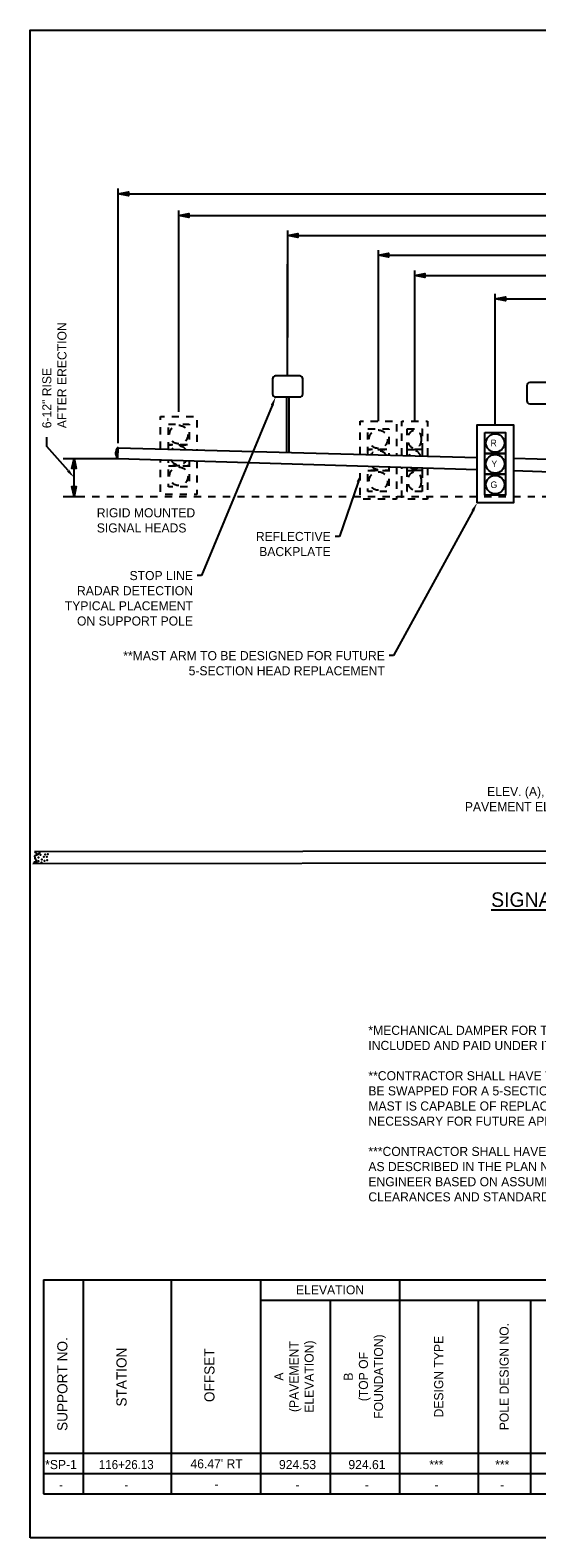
# Model space of a CAD drawing. Header units: feet. Extents: x -492 to 1495683, y -198 to 337262.
# Tile 10 of 38: x 63.56 to 70.54, y -138.07 to -117.32. Entities that reach past the tile are written whole.
import ezdxf
from ezdxf import colors
from ezdxf.entities.mleader import LeaderData, LeaderLine
from ezdxf.enums import TextEntityAlignment as Align
from ezdxf.math import Vec2, Vec3

# ---------------------------------------------------------------- set-up
doc = ezdxf.new("R2010")
doc.units = ezdxf.units.FT
doc.header["$MEASUREMENT"] = 0
doc.linetypes.add('F', pattern=[0.15, 0.1, -0.05])
doc.layers.add('COLUMNS', color=6, linetype='Continuous', plot=False)
for name, color, linetype in [('SH_Data', 7, 'Continuous'), ('ST_Details', 4, 'Continuous'), ('TEXT-DED', 10, 'Continuous')]:
    doc.layers.add(name, color=color, linetype=linetype)
doc.styles.add('Slanted-Normal', font='font31.shx', dxfattribs={"height": 0.14})
doc.styles.add('Slanted-Normal LS 0.50', font='ISO_FONTRIGHT.shx', dxfattribs={"height": 0.14})
doc.dimstyles.new('Dec-0  Slanted', dxfattribs={"dimtxt": 0.14, "dimasz": 0.14, "dimexe": 0.07, "dimexo": 0.07, "dimgap": 0.07, "dimtad": 1, "dimdec": 0, "dimzin": 3, "dimdsep": 46, "dimtxsty": 'Slanted-Normal', "dimblk": 'Dim1', "dimcen": 0, "dimclrd": 95, "dimclre": 95, "dimclrt": 7, "dimaunit": 1, "dimadec": 5, "dimazin": 3, "dimtfac": 1, "dimtdec": 0, "dimtmove": 1, "dimatfit": 0, "dimldrblk": 'Dim1', "dimfxl": 1, "dimtolj": 1, "dimtzin": 0, "dimlwd": -1, "dimlwe": -1, "dimarcsym": 0})

# ---------------------------------------------------------------- blocks, each defined once
blk = doc.blocks.new('Dim1')
h = blk.add_hatch(color=4)
h.dxf.hatch_style = 1
h.paths.add_polyline_path([(0, 0), (-1, -0.2), (-1, 0.2)])
at = {"color": 4}
blk.add_lwpolyline([(0, 0), (-1, -0.2), (-1, 0.2), (0, 0)], dxfattribs=at)
blk = doc.blocks.new('*D1419')
at = {"layer": 'Defpoints', "color": 0, "transparency": 16777216}
for p in [(80.555, -119.57), (80.555, -120.747), (64.773, -121.756)]:
    blk.add_point(p, dxfattribs=at)
at = {"layer": 'TEXT-DED', "color": 95, "linetype": 'Continuous', "transparency": 16777216}
for p, q in [((64.773, -121.686), (64.773, -119.5)), ((80.555, -120.677), (80.555, -119.5)), ((64.913, -119.57), (80.415, -119.57))]:
    blk.add_line(p, q, dxfattribs=at)
at = {"layer": 'TEXT-DED', "color": 95, "transparency": 16777216, "xscale": 0.14, "yscale": 0.14, "zscale": 0.14, "rotation": 180}
blk.add_blockref('Dim1', (64.773, -119.57), dxfattribs=at)
at = {"layer": 'TEXT-DED', "color": 95, "transparency": 16777216, "xscale": 0.14, "yscale": 0.14, "zscale": 0.14}
blk.add_blockref('Dim1', (80.555, -119.57), dxfattribs=at)
at = {"layer": 'TEXT-DED', "transparency": 16777216, "insert": (72.664, -119.43), "char_height": 0.14, "attachment_point": 5, "style": 'Slanted-Normal'}
blk.add_mtext('\\A1;{\\Ffont31|c0;L}', dxfattribs=at)
blk = doc.blocks.new('*D1417')
at = {"layer": 'Defpoints', "color": 0, "transparency": 16777216}
for p in [(80.555, -120.696), (80.555, -121.579), (68.858, -122.035)]:
    blk.add_point(p, dxfattribs=at)
at = {"layer": 'TEXT-DED', "color": 95, "linetype": 'Continuous', "transparency": 16777216}
for p, q in [((68.858, -121.965), (68.858, -120.626)), ((68.998, -120.696), (80.415, -120.696)), ((80.555, -121.509), (80.555, -120.626))]:
    blk.add_line(p, q, dxfattribs=at)
at = {"layer": 'TEXT-DED', "color": 95, "transparency": 16777216, "xscale": 0.14, "yscale": 0.14, "zscale": 0.14, "rotation": 180}
blk.add_blockref('Dim1', (68.858, -120.696), dxfattribs=at)
at = {"layer": 'TEXT-DED', "color": 95, "transparency": 16777216, "xscale": 0.14, "yscale": 0.14, "zscale": 0.14}
blk.add_blockref('Dim1', (80.555, -120.696), dxfattribs=at)
at = {"layer": 'TEXT-DED', "transparency": 16777216, "insert": (74.706, -120.556), "char_height": 0.14, "attachment_point": 5, "style": 'Slanted-Normal'}
blk.add_mtext('\\A1;L3', dxfattribs=at)
blk = doc.blocks.new('*D1416')
at = {"layer": 'Defpoints', "color": 0, "transparency": 16777216}
for p in [(80.555, -120.416), (80.555, -121.441), (68.358, -121.836)]:
    blk.add_point(p, dxfattribs=at)
at = {"layer": 'TEXT-DED', "color": 95, "linetype": 'Continuous', "transparency": 16777216}
for p, q in [((68.358, -121.766), (68.358, -120.346)), ((80.555, -121.371), (80.555, -120.346)), ((68.498, -120.416), (80.415, -120.416))]:
    blk.add_line(p, q, dxfattribs=at)
at = {"layer": 'TEXT-DED', "color": 95, "transparency": 16777216, "xscale": 0.14, "yscale": 0.14, "zscale": 0.14, "rotation": 180}
blk.add_blockref('Dim1', (68.358, -120.416), dxfattribs=at)
at = {"layer": 'TEXT-DED', "color": 95, "transparency": 16777216, "xscale": 0.14, "yscale": 0.14, "zscale": 0.14}
blk.add_blockref('Dim1', (80.555, -120.416), dxfattribs=at)
at = {"layer": 'TEXT-DED', "transparency": 16777216, "insert": (74.456, -120.276), "char_height": 0.14, "attachment_point": 5, "style": 'Slanted-Normal'}
blk.add_mtext('\\A1;L2', dxfattribs=at)
blk = doc.blocks.new('*D1415')
at = {"layer": 'Defpoints', "color": 0, "transparency": 16777216}
for p in [(80.555, -121.018), (80.555, -121.459), (69.968, -122.533)]:
    blk.add_point(p, dxfattribs=at)
at = {"layer": 'TEXT-DED', "color": 95, "linetype": 'Continuous', "transparency": 16777216}
for p, q in [((69.968, -122.463), (69.968, -120.948)), ((80.555, -121.389), (80.555, -120.948)), ((70.108, -121.018), (80.415, -121.018))]:
    blk.add_line(p, q, dxfattribs=at)
at = {"layer": 'TEXT-DED', "color": 95, "transparency": 16777216, "xscale": 0.14, "yscale": 0.14, "zscale": 0.14, "rotation": 180}
blk.add_blockref('Dim1', (69.968, -121.018), dxfattribs=at)
at = {"layer": 'TEXT-DED', "color": 95, "transparency": 16777216, "xscale": 0.14, "yscale": 0.14, "zscale": 0.14}
blk.add_blockref('Dim1', (80.555, -121.018), dxfattribs=at)
at = {"layer": 'TEXT-DED', "transparency": 16777216, "insert": (75.261, -120.878), "char_height": 0.14, "attachment_point": 5, "style": 'Slanted-Normal'}
blk.add_mtext('\\A1;L4', dxfattribs=at)
blk = doc.blocks.new('*D1423')
at = {"layer": 'Defpoints', "color": 0, "transparency": 16777216}
for p in [(80.555, -120.145), (80.555, -121.223), (67.108, -121.618)]:
    blk.add_point(p, dxfattribs=at)
at = {"layer": 'TEXT-DED', "color": 95, "linetype": 'Continuous', "transparency": 16777216}
for p, q in [((67.108, -121.548), (67.108, -120.075)), ((80.555, -121.153), (80.555, -120.075)), ((67.248, -120.145), (80.415, -120.145))]:
    blk.add_line(p, q, dxfattribs=at)
at = {"layer": 'TEXT-DED', "color": 95, "transparency": 16777216, "xscale": 0.14, "yscale": 0.14, "zscale": 0.14, "rotation": 180}
blk.add_blockref('Dim1', (67.108, -120.145), dxfattribs=at)
at = {"layer": 'TEXT-DED', "color": 95, "transparency": 16777216, "xscale": 0.14, "yscale": 0.14, "zscale": 0.14}
blk.add_blockref('Dim1', (80.555, -120.145), dxfattribs=at)
at = {"layer": 'TEXT-DED', "transparency": 16777216, "insert": (73.831, -120.005), "char_height": 0.14, "attachment_point": 5, "style": 'Slanted-Normal'}
blk.add_mtext('\\A1;D1', dxfattribs=at)
blk = doc.blocks.new('*D1424')
at = {"layer": 'Defpoints', "color": 0, "transparency": 16777216}
for p in [(80.555, -119.871), (80.555, -121.013), (65.608, -121.408)]:
    blk.add_point(p, dxfattribs=at)
at = {"layer": 'TEXT-DED', "color": 95, "linetype": 'Continuous', "transparency": 16777216}
for p, q in [((65.608, -121.338), (65.608, -119.801)), ((65.748, -119.871), (80.415, -119.871)), ((80.555, -120.943), (80.555, -119.801))]:
    blk.add_line(p, q, dxfattribs=at)
at = {"layer": 'TEXT-DED', "color": 95, "transparency": 16777216, "xscale": 0.14, "yscale": 0.14, "zscale": 0.14, "rotation": 180}
blk.add_blockref('Dim1', (65.608, -119.871), dxfattribs=at)
at = {"layer": 'TEXT-DED', "color": 95, "transparency": 16777216, "xscale": 0.14, "yscale": 0.14, "zscale": 0.14}
blk.add_blockref('Dim1', (80.555, -119.871), dxfattribs=at)
at = {"layer": 'TEXT-DED', "transparency": 16777216, "insert": (73.081, -119.731), "char_height": 0.14, "attachment_point": 5, "style": 'Slanted-Normal'}
blk.add_mtext('\\A1;L1', dxfattribs=at)
blk = doc.blocks.new('*D1426')
at = {"layer": 'Defpoints', "color": 0, "linetype": 'Continuous', "transparency": 16777216}
for p in [(64.014, -123.213), (64.164, -123.213), (64.014, -123.738)]:
    blk.add_point(p, dxfattribs=at)
at = {"layer": 'TEXT-DED', "color": 95, "linetype": 'Continuous', "transparency": 16777216}
for p, q in [((64.084, -123.213), (64.234, -123.213)), ((64.164, -123.598), (64.164, -123.353)), ((64.084, -123.738), (64.234, -123.738))]:
    blk.add_line(p, q, dxfattribs=at)
at = {"layer": 'TEXT-DED', "color": 95, "linetype": 'Continuous', "transparency": 16777216, "xscale": 0.14, "yscale": 0.14, "zscale": 0.14}
for p, rotation in [((64.164, -123.213), 90), ((64.164, -123.738), 270)]:
    blk.add_blockref('Dim1', p, dxfattribs=dict(at, rotation=rotation))

msp = doc.modelspace()

# ---------------------------------------------------------------- linework, layer by layer
at = {"layer": 'COLUMNS', "color": 1}
msp.add_lwpolyline([(63.55946, -138.06895), (63.55946, -117.31895), (93.93446, -117.31895), (93.93446, -138.06895)], close=True, dxfattribs=at)
at = {"layer": 'SH_Data'}
for p, q in [((63.74504, -134.51572), (92.49909, -134.51572)), ((63.74504, -134.51572), (63.74504, -137.46396)), ((64.29148, -134.51572), (64.29148, -137.46396)), ((65.50251, -134.51572), (65.50251, -137.46396)), ((66.73548, -134.51572), (66.73548, -137.46396)), ((68.64851, -134.51572), (68.64851, -137.46396)), ((66.73548, -134.79572), (92.49909, -134.79572)), ((67.69199, -134.79572), (67.69199, -137.46396)), ((69.73029, -134.79572), (69.73029, -137.46396)), ((70.45156, -134.79572), (70.45156, -137.46396)), ((63.74504, -136.90396), (92.49909, -136.90396)), ((63.74504, -137.46396), (92.49909, -137.46396))]:
    msp.add_line(p, q, dxfattribs=at)
at = {"layer": 'SH_Data', "color": 247}
for p in [(63.68832, -128.64344), (63.62716, -128.72028), (63.65815, -128.78256), (63.67156, -128.6602), (63.67156, -128.6602), (63.67491, -128.70713), (63.67491, -128.70713), (63.67491, -128.70713), (63.67491, -128.70713), (63.67491, -128.70713), (63.67491, -128.70713), (63.67491, -128.70713), (63.67491, -128.70713), (63.67491, -128.75741), (63.67491, -128.75741), (63.67491, -128.75741), (63.70173, -128.6669), (63.70173, -128.6669), (63.70173, -128.6669), (63.70173, -128.6669), (63.71849, -128.77417), (63.72184, -128.73395), (63.72184, -128.73395), (63.72184, -128.73395), (63.72184, -128.73395), (63.72184, -128.73395), (63.72184, -128.73395), (63.72184, -128.73395), (63.72184, -128.73395), (63.72184, -128.73395), (63.74866, -128.69707), (63.74866, -128.69707), (63.74866, -128.69707), (63.74866, -128.69707), (63.74866, -128.69707), (63.74866, -128.69707), (63.75536, -128.75071), (63.75536, -128.75071), (63.75536, -128.75071), (63.76542, -128.66355), (63.78888, -128.69707), (63.79223, -128.744), (63.79223, -128.744), (63.79223, -128.744), (63.79223, -128.744), (63.80229, -128.6602)]:
    msp.add_point(p, dxfattribs=at)
at = {"layer": 'ST_Details', "linetype": 'F'}
for p, q in [((68.75604, -122.80532), (68.95915, -122.80532)), ((68.75604, -123.09256), (68.75604, -122.80532)), ((68.75604, -122.80532), (68.75604, -122.80532)), ((68.95915, -122.80532), (68.95915, -123.09256)), ((68.75604, -123.09256), (68.95915, -123.09256)), ((68.75604, -123.09256), (68.75604, -123.09256)), ((68.95915, -123.09256), (68.75604, -123.09256)), ((68.75604, -123.17268), (68.75604, -123.09256)), ((68.95915, -123.09256), (68.95915, -123.17811)), ((68.75604, -123.3798), (68.75604, -123.33561)), ((68.75604, -123.3798), (68.95915, -123.3798)), ((68.75604, -123.66704), (68.75604, -123.3798)), ((68.75604, -123.3798), (68.75604, -123.3798)), ((68.95915, -123.3798), (68.75604, -123.3798)), ((68.95915, -123.34187), (68.95915, -123.3798)), ((68.95915, -123.3798), (68.95915, -123.66704)), ((68.95915, -123.66704), (68.75604, -123.66704))]:
    msp.add_line(p, q, dxfattribs=at)
at = {"layer": 'ST_Details'}
for p, q in [((64.77259, -123.06635), (69.71759, -123.19835)), ((70.2176, -123.2117), (70.87318, -123.2292)), ((80.19604, -128.60794), (63.61904, -128.62789)), ((63.59736, -128.78635), (80.19609, -128.76997))]:
    msp.add_line(p, q, dxfattribs=at)
at = {"layer": 'ST_Details', "flags": 128}
for points in [[(67.31504, -122.32592), (67.31504, -122.11847, 0.41421356), (67.27355, -122.07698), (66.94163, -122.07698, 0.41421356), (66.90014, -122.11847), (66.90014, -122.32592, 0.41421356), (66.94163, -122.36741), (67.27355, -122.36741, 0.41421356)], [(70.81767, -122.41942), (70.81767, -122.21197, 0.41421356), (70.77618, -122.17048), (70.44426, -122.17048, 0.41421356), (70.40277, -122.21197), (70.40277, -122.41942, 0.41421356), (70.44426, -122.46091), (70.77618, -122.46091, 0.41421356)]]:
    msp.add_lwpolyline(points, format="xyb", close=True, dxfattribs=at)
for points in [[(67.09163, -122.36741), (67.09268, -123.12828)], [(67.12355, -122.36741), (67.1225, -123.12828)]]:
    msp.add_lwpolyline(points, dxfattribs=at)
at = {"layer": 'ST_Details', "linetype": 'F', "flags": 128}
for points in [[(65.35759, -123.08196), (65.35759, -122.63424), (65.8576, -122.63424), (65.8576, -123.09531)], [(68.10759, -123.15537), (68.10759, -122.69894), (68.6076, -122.69894), (68.6076, -123.16872)], [(68.68081, -123.17068), (68.68081, -122.69894), (69.03437, -122.69894), (69.03437, -123.18012)], [(65.46397, -123.0848), (65.46397, -123.02787), (65.75121, -123.02787), (65.75121, -123.09247)], [(65.8576, -123.24637), (65.8576, -123.70874), (65.35759, -123.70874), (65.35759, -123.23097)], [(65.75121, -123.24309), (65.75121, -123.31511), (65.46397, -123.31511), (65.46397, -123.23425)], [(68.21397, -123.15821), (68.21397, -123.09256), (68.50121, -123.09256), (68.50121, -123.16588)], [(68.6076, -123.33104), (68.6076, -123.77343), (68.10759, -123.77343), (68.10759, -123.31565)], [(68.50121, -123.32777), (68.50121, -123.3798), (68.21397, -123.3798), (68.21397, -123.31892)], [(69.03437, -123.34418), (69.03437, -123.77343), (68.68081, -123.77343), (68.68081, -123.3333)]]:
    msp.add_lwpolyline(points, dxfattribs=at)
for points in [[(65.46397, -122.74063), (65.75121, -122.74063), (65.75121, -123.02787), (65.46397, -123.02787), (65.46397, -122.74063)], [(68.21397, -122.80532), (68.50121, -122.80532), (68.50121, -123.09256), (68.21397, -123.09256), (68.21397, -122.80532)], [(65.46397, -123.31511), (65.75121, -123.31511), (65.75121, -123.60235), (65.46397, -123.60235), (65.46397, -123.31511)], [(68.21397, -123.3798), (68.50121, -123.3798), (68.50121, -123.66704), (68.21397, -123.66704), (68.21397, -123.3798)]]:
    msp.add_lwpolyline(points, close=True, dxfattribs=at)
at = {"layer": 'ST_Details', "flags": 128}
for points in [[(69.71759, -123.82477), (69.71759, -122.75028), (70.2176, -122.75028), (70.2176, -123.82477), (69.71759, -123.82477)], [(69.82397, -122.85667), (70.11121, -122.85667), (70.11121, -123.14391), (69.82397, -123.14391), (69.82397, -122.85667)], [(64.75777, -123.06588), (64.75135, -123.21193), (64.76617, -123.21276), (64.77259, -123.06635), (64.75777, -123.06588)], [(69.82397, -123.14391), (70.11121, -123.14391), (70.11121, -123.43115), (69.82397, -123.43115), (69.82397, -123.14391)], [(69.82397, -123.43115), (70.11121, -123.43115), (70.11121, -123.71839), (69.82397, -123.71839), (69.82397, -123.43115)]]:
    msp.add_lwpolyline(points, close=True, dxfattribs=at)
at = {"layer": 'ST_Details'}
for points in [[(64.76617, -123.21276), (69.71759, -123.36522)], [(70.2176, -123.38062), (70.87318, -123.4008)]]:
    msp.add_lwpolyline(points, dxfattribs=at)
at = {"layer": 'ST_Details', "linetype": 'F'}
for centre in [(65.60759, -122.88425), (68.35759, -122.94894), (65.60759, -123.45873), (68.35759, -123.52342)]:
    msp.add_circle(centre, 0.12766, dxfattribs=at)
at = {"layer": 'ST_Details'}
for centre in [(69.96759, -123.00029), (69.96759, -123.28753), (69.96759, -123.57477)]:
    msp.add_circle(centre, 0.12766, dxfattribs=at)
at = {"layer": 'ST_Details', "linetype": 'F'}
for centre, start, end in [((65.60759, -123.17149), 38.919478, 138.02226), ((65.60759, -123.17149), 209.971675, 326.501105), ((68.35759, -123.23618), 33.955947, 142.985791), ((68.35759, -123.23618), 221.271717, 315.201063)]:
    msp.add_arc(centre, 0.12766, start, end, dxfattribs=at)
for centre, start_param, end_param in [((68.85759, -122.94894), 4.71238898, 10.99557429), ((68.85759, -123.23618), 5.18968527, 7.3389378), ((68.85759, -123.52342), 4.71238898, 10.99557429), ((68.85759, -123.23618), 8.76481989, 10.04119853)]:
    msp.add_ellipse(centre, major_axis=(0, 0.12766), ratio=0.70710678, start_param=start_param, end_param=end_param, dxfattribs=at)
at = {"layer": 'ST_Details'}
for points, knots in [([(64.75776, -123.06588), (64.75299, -123.08057), (64.74823, -123.09526), (64.74346, -123.10995), (64.74042, -123.1193), (64.73738, -123.12866), (64.73435, -123.13802), (64.72892, -123.15475), (64.74763, -123.17113), (64.74923, -123.18865), (64.74993, -123.19641), (64.75064, -123.20417), (64.75135, -123.21193)], [0, 0, 0, 0, 0.30482285, 0.30482285, 0.30482285, 0.49898745, 0.49898745, 0.49898745, 0.84618252, 0.84618252, 0.84618252, 1, 1, 1, 1]), ([(63.6263, -128.62333), (63.6358, -128.63841), (63.6453, -128.6535), (63.6548, -128.66858), (63.66226, -128.68043), (63.61666, -128.6774), (63.61792, -128.68869), (63.61908, -128.6991), (63.624, -128.71441), (63.62965, -128.72557), (63.63524, -128.73659), (63.64807, -128.74882), (63.65312, -128.75574), (63.65838, -128.76295), (63.60346, -128.76724), (63.61625, -128.77082), (63.63021, -128.77473), (63.64418, -128.77864), (63.65815, -128.78256)], [0, 0, 0, 0, 0.20910032, 0.20910032, 0.20910032, 0.3733334, 0.3733334, 0.3733334, 0.52463532, 0.52463532, 0.52463532, 0.67408069, 0.67408069, 0.67408069, 0.8298583, 0.8298583, 0.8298583, 1, 1, 1, 1])]:
    msp.add_open_spline(points, degree=3, knots=knots, dxfattribs=at)
at = {"layer": 'TEXT-DED'}
for p, q in [((64.01442, -123.21276), (64.76617, -123.21276)), ((63.74504, -137.18396), (92.49909, -137.18396))]:
    msp.add_line(p, q, dxfattribs=at)
at = {"layer": 'TEXT-DED', "linetype": 'F'}
msp.add_line((64.01442, -123.73807), (77.78185, -123.73807), dxfattribs=at)
at = {"layer": 'TEXT-DED', "flags": 128}
for points in [[(64.77259, -123.00385), (64.77259, -120.06538)], [(65.60759, -122.57174), (65.60759, -120.31448)], [(67.10759, -122.07698), (67.10759, -120.53807)], [(68.35759, -122.69894), (68.35759, -120.81881)], [(68.85759, -122.69894), (68.85759, -121.02936)], [(69.96759, -122.75028), (69.96759, -121.2469)]]:
    msp.add_lwpolyline(points, dxfattribs=at)

# ---------------------------------------------------------------- texts
at = {"layer": 'ST_Details', "style": 'Slanted-Normal LS 0.50'}
for s, p in [('R', (69.94564, -123.00029)), ('Y', (69.95492, -123.28753)), ('G', (69.94827, -123.57477))]:
    msp.add_text(s, height=0.08936, dxfattribs=at).set_placement(p, align=Align.MIDDLE_CENTER)
at = {"layer": 'TEXT-DED', "style": 'Slanted-Normal'}
for s, p in [('ELEVATION', (67.69199, -134.65572)), ('*SP-1', (63.98465, -137.06043)), ("46.47' RT", (66.1284, -137.04923)), ('924.53', (67.2437, -137.06043)), ('924.61', (68.20021, -137.06043)), ('***', (69.15673, -137.06043)), ('***', (70.06429, -137.06043)), ('-', (63.98465, -137.34043)), ('-', (66.1284, -137.32923)), ('-', (67.2437, -137.34043)), ('-', (68.20021, -137.34043)), ('-', (69.15673, -137.34043)), ('-', (70.06429, -137.34043))]:
    msp.add_text(s, height=0.125, dxfattribs=at).set_placement(p, align=Align.MIDDLE_CENTER)
for s, p in [('SUPPORT NO.', (64.0035, -135.9527)), ('STATION', (64.81854, -135.85663)), ('OFFSET', (66.02956, -135.8313))]:
    msp.add_text(s, height=0.14, rotation=90, dxfattribs=at).set_placement(p, align=Align.MIDDLE_CENTER)
at = {"layer": 'TEXT-DED', "style": 'Slanted-Normal', "width": 0.95}
for s, p in [('116+26.13', (64.88426, -137.06043)), ('-', (64.88426, -137.34043))]:
    msp.add_text(s, height=0.125, dxfattribs=at).set_placement(p, align=Align.MIDDLE_CENTER)
at = {"layer": 'TEXT-DED', "char_height": 0.125, "attachment_point": 1, "style": 'Slanted-Normal'}
for s, insert, width in [('RIGID MOUNTED\\PSIGNAL HEADS', (64.47791, -123.89873), 4.4138422), ('\\pxi-3,l4,t4;*MECHANICAL DAMPER FOR TC-81.22 MAST ARM (GREATER THAN 59\' IN LENGTH)\\PINCLUDED AND PAID UNDER ITEM 632 SIGNAL SUPPORT. \\P\\pi0,l1,t1,4;\\P**CONTRACTOR SHALL HAVE THE MANUFACTURER ENSURE THAT THE 3-SECTION SIGNAL HEAD 6A CAN BE SWAPPED FOR A 5-SECTION HEAD. ADDITIONALLY, THE MANUFACTURER SHALL ENSURE THAT THE MAST IS CAPABLE OF REPLACING THE "NO TURN ON RED SIGN" (OSN1) TO A BLANKOUT SIGN AS NECESSARY FOR FUTURE APPLICATIONS. \\P\\pi-3,l4,t4;\\P\\pi0,l1,t1,4;***CONTRACTOR SHALL HAVE THE MANUFACTURER SUPPLY SIGNAL SUPPORT AND FOUNDATION DESIGN AS DESCRIBED IN THE PLAN NOTES. SIGNAL SUPPORT DETAILS ARE RECOMMENDATIONS BY THE ENGINEER BASED ON ASSUMED ARM RISE OF 0.5%%D. THE MANUFACTURER SHALL VERIFY PROPER CLEARANCES AND STANDARDS ARE MET PRIOR TO FABRICATION.', (68.09477, -131.02134), 8.8930749)]:
    msp.add_mtext(s, dxfattribs=dict(at, insert=insert, width=width))
at = {"layer": 'TEXT-DED', "insert": (71.87288, -129.77887), "char_height": 0.2, "attachment_point": 8, "style": 'Slanted-Normal'}
msp.add_mtext('{\\LSIGNAL SUPPORT ELEVATION\\P(TYPICAL)}', dxfattribs=at)
at = {"layer": 'TEXT-DED', "char_height": 0.125, "width": 1.5256152, "attachment_point": 5, "rotation": 90, "style": 'Slanted-Normal'}
for s, insert in [('POLE DESIGN NO.', (70.09092, -135.84984)), ('A \\P(PAVEMENT ELEVATION)', (67.21374, -135.84984)), ('B \\P(TOP OF FOUNDATION)', (68.17025, -135.84984)), ('DESIGN TYPE', (69.1894, -135.84984))]:
    msp.add_mtext(s, dxfattribs=dict(at, insert=insert))

# ---------------------------------------------------------------- dimensions: what is measured, and where the dimension line sits
at = {"layer": 'TEXT-DED'}
for base, p1, p2, text, picture, middle in [((80.55506, -119.56986), (64.77259, -121.7562), (80.55506, -120.7469), '{\\Ffont31|c0;L}', '*D1419', (72.66383, -119.42986)), ((80.55524, -119.87079), (65.60759, -121.40795), (80.55524, -121.01286), 'L1', '*D1424', (73.08142, -119.73079)), ((80.55524, -120.14507), (67.10759, -121.6185), (80.55524, -121.2234), 'D1', '*D1423', (73.83142, -120.00507)), ((80.55524, -120.41572), (68.35759, -121.83604), (80.55524, -121.44095), 'L2', '*D1416', (74.45642, -120.27572)), ((80.55533, -120.69627), (68.85759, -122.03453), (80.55533, -121.57892), 'L3', '*D1417', (74.70646, -120.55627)), ((80.5552, -121.01761), (69.96759, -122.53274), (80.5552, -121.45889), 'L4', '*D1415', (75.2614, -120.87761))]:
    dim = msp.add_linear_dim(base=base, p1=p1, p2=p2, text=text, dimstyle='Dec-0  Slanted', override={"dimtxt": 0.125, "dimpost": "'", "dimclrt": 256}, dxfattribs=at)
    dim.commit()
    dim.dimension.update_dxf_attribs({"geometry": picture, "text_midpoint": middle})
at = {"layer": 'TEXT-DED', "color": 97, "linetype": 'Continuous', "lineweight": 0}
dim = msp.add_linear_dim(base=(64.16442, -123.21276), p1=(64.01442, -123.73807), p2=(64.01442, -123.21276), angle=90, text=' ', dimstyle='Dec-0  Slanted', override={"dimtxt": 0.125, "dimpost": "'", "dimclrt": 256}, dxfattribs=at)
dim.commit()
dim.dimension.update_dxf_attribs({"geometry": '*D1426', "text_midpoint": (64.16442, -123.47542)})

# ---------------------------------------------------------------- leaders
at = {"layer": 'TEXT-DED'}
ml = msp.add_multileader_mtext('Standard', dxfattribs=at)
ml.set_content('6-12" RISE \\PAFTER ERECTION', color=256, style='Slanted-Normal')
ml.set_leader_properties(color=256, linetype='ByLayer', lineweight=-1)
ml.build(insert=Vec2(0, 0))
ml.multileader.update_dxf_attribs({"dogleg_length": 0.125, "arrow_head_size": 0.125})
ctx = ml.context
ctx.base_point, ctx.char_height, ctx.arrow_head_size, ctx.landing_gap_size, ctx.plane_origin, ctx.plane_x_axis, ctx.plane_y_axis = Vec3(63.78959, -122.92251), 0.125, 0.125, 0.125, Vec3(60.5898, -121.94364), Vec3(0, 1), Vec3(-1, 0)
notes = []
notes.append((ctx, [(0, (1, 1, 0), (63.78959, -123.04751), (0, 1), 0.125, [(0, [(64.16442, -123.47542)], 0, [])])]))
ctx.mtext.insert, ctx.mtext.text_direction, ctx.mtext.rotation, ctx.mtext.width, ctx.mtext.flow_direction = Vec3(63.72709, -122.79751), Vec3(0, 1), 1.57079633, 2.6161024, 5
ml = msp.add_multileader_mtext('Standard', dxfattribs=at)
ml.set_content('STOP LINE \\PRADAR DETECTION\\PTYPICAL PLACEMENT\\PON SUPPORT POLE', color=256, style='Slanted-Normal')
ml.set_leader_properties()
ml.build(insert=Vec2(0, 0))
ml.multileader.update_dxf_attribs({"dogleg_length": 0.06, "arrow_head_size": 0.125})
ctx = ml.context
ctx.base_point, ctx.char_height, ctx.arrow_head_size, ctx.landing_gap_size, ctx.plane_origin = Vec3(63.87767, -124.82526), 0.125, 0.125, 0.06, Vec3(66.63028, -124.06733)
ctx.text_align_type = 2
notes.append((ctx, [(0, (1, 1, 0), (65.92275, -124.82526), (-1, 0), 0.06, [(0, [(66.94163, -122.36741)], 0, [])])]))
ctx.mtext.insert, ctx.mtext.width, ctx.mtext.alignment, ctx.mtext.flow_direction = Vec3(65.80275, -124.76276), 2.0555914, 3, 5
ml = msp.add_multileader_mtext('Standard', dxfattribs=at)
ml.set_content('REFLECTIVE BACKPLATE', color=256, style='Slanted-Normal')
ml.set_leader_properties()
ml.build(insert=Vec2(0, 0))
ml.multileader.update_dxf_attribs({"dogleg_length": 0.06, "arrow_head_size": 0.125})
ctx = ml.context
ctx.base_point, ctx.char_height, ctx.arrow_head_size, ctx.landing_gap_size, ctx.plane_origin = Vec3(66.57777, -124.28696), 0.125, 0.125, 0.06, Vec3(68.11831, -123.52903)
ctx.text_align_type = 2
notes.append((ctx, [(0, (1, 1, 0), (67.82027, -124.28696), (-1, 0), 0.06, [(0, [(68.11831, -123.42118)], 0, [])])]))
ctx.mtext.insert, ctx.mtext.width, ctx.mtext.alignment, ctx.mtext.flow_direction = Vec3(67.70027, -124.22446), 1.3802736, 3, 5
ml = msp.add_multileader_mtext('Standard', dxfattribs=at)
ml.set_content('**MAST ARM TO BE DESIGNED FOR FUTURE 5-SECTION HEAD REPLACEMENT', color=256, style='Slanted-Normal')
ml.set_leader_properties()
ml.build(insert=Vec2(0, 0))
ml.multileader.update_dxf_attribs({"dogleg_length": 0.06, "arrow_head_size": 0.125})
ctx = ml.context
ctx.base_point, ctx.char_height, ctx.arrow_head_size, ctx.landing_gap_size, ctx.plane_origin = Vec3(64.78509, -125.92747), 0.125, 0.125, 0.06, Vec3(73.57494, -124.14425)
ctx.text_align_type = 2
notes.append((ctx, [(0, (1, 1, 0), (68.56628, -125.92747), (-1, 0), 0.06, [(0, [(69.71759, -123.82477)], 0, [])])]))
ctx.mtext.insert, ctx.mtext.width, ctx.mtext.alignment, ctx.mtext.flow_direction = Vec3(68.44628, -125.86497), 3.6444321, 3, 5
ml = msp.add_multileader_mtext('Standard', dxfattribs=at)
ml.set_content('ELEV. (A), CRITICAL PAVEMENT ELEVATION', color=256, style='Slanted-Normal')
ml.set_leader_properties()
ml.build(insert=Vec2(0, 0))
ml.multileader.update_dxf_attribs({"dogleg_length": 0.06, "arrow_head_size": 0.125})
ctx = ml.context
ctx.base_point, ctx.char_height, ctx.arrow_head_size, ctx.landing_gap_size, ctx.plane_origin = Vec3(69.39534, -127.79778), 0.125, 0.125, 0.06, Vec3(72.28089, -127.03985)
ctx.text_align_type = 2
notes.append((ctx, [(0, (1, 1, 0), (71.57336, -127.79778), (-1, 0), 0.06, [(0, [(72.56882, -128.61712)], 0, [])])]))
ctx.mtext.insert, ctx.mtext.width, ctx.mtext.alignment, ctx.mtext.flow_direction = Vec3(71.45336, -127.73528), 2.3723748, 3, 5
for ctx, leaders in notes:
    for number, flags, end, landing, length, lines in leaders:
        leader = LeaderData()
        leader.index, (leader.has_last_leader_line, leader.has_dogleg_vector, leader.attachment_direction) = number, flags
        leader.last_leader_point, leader.dogleg_vector, leader.dogleg_length = Vec3(end), Vec3(landing), length
        for number, points, colour, breaks in lines:
            line = LeaderLine()
            line.index, line.vertices, line.color, line.breaks = number, Vec3.list(points), colors.encode_raw_color(colour), breaks
            leader.lines.append(line)
        ctx.leaders.append(leader)

doc.saveas('drawing.dxf')
